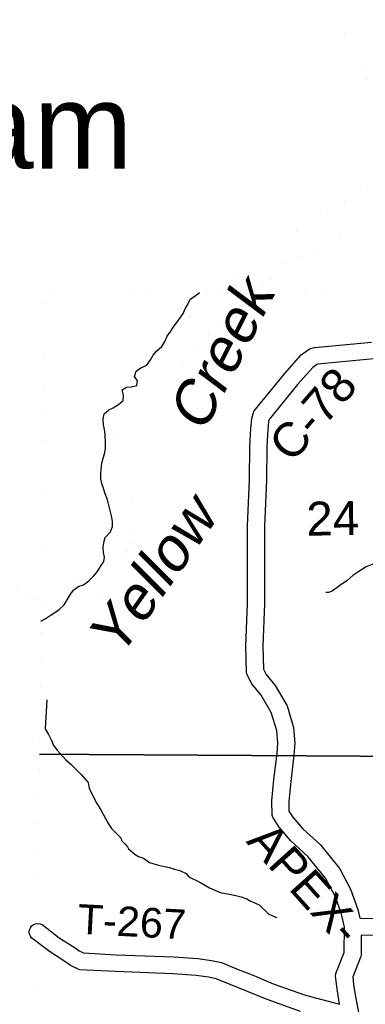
# Model space of a CAD drawing. Header units: feet. Extents: x -155 to 2562643, y -56 to 364810.
# Tile 72 of 121: x 2433662 to 2437734, y 287517 to 299133. Entities that reach past the tile are written whole.
import ezdxf
from ezdxf.enums import TextEntityAlignment as Align

# ---------------------------------------------------------------- set-up
doc = ezdxf.new("R2010")
doc.units = ezdxf.units.FT
doc.header["$MEASUREMENT"] = 0
for name, pattern in [('CENTER', [2, 1.25, -0.25, 0.25, -0.25]), ('HIDDEN2', [0.1875, 0.125, -0.0625]), ('water', [0])]:
    doc.linetypes.add(name, pattern=pattern)
for name, color, linetype in [('COUNTY-LINE', 4, 'CENTER'), ('COUNTY-RD', 7, 'Continuous'), ('CR-TEXT', 7, 'Continuous'), ('MTEXT', 2, 'Continuous'), ('SECTION', 8, 'HIDDEN2'), ('SECTION-TEXT', 8, 'Continuous'), ('STATE-RT', 2, 'Continuous'), ('TR-TEXT', 6, 'Continuous'), ('TWP-RD', 6, 'Continuous'), ('WATER-TEXT', 1, 'Continuous'), ('WATERWAY', 14, 'water')]:
    doc.layers.add(name, color=color, linetype=linetype)
doc.styles.add('ARIAL', font='arial.ttf')

msp = doc.modelspace()

# ---------------------------------------------------------------- linework, layer by layer
at = {"layer": 'COUNTY-LINE', "const_width": 0.04, "flags": 128}
msp.add_lwpolyline([(2433767.48, 280068.62), (2433960.36, 295947.48), (2438311, 295873.37), (2438331, 300369.98), (2438397.21, 303924.39), (2438397.21, 303924.39), (2438465.08, 307568.07), (2438513.28, 317317.19), (2438705.4, 328072.08), (2438705.4, 328072.08), (2454632.61, 328014.9), (2454632.61, 328014.9), (2454865.23, 354559.61)], dxfattribs=at)
at = {"layer": 'COUNTY-RD'}
for points in [[(2437432.28, 287517.34), (2437421.64, 287569.58), (2437397.8, 287726.04), (2437383.9, 287854.3), (2437387.16, 287878.43), (2437485.53, 288127.12), (2437488.42, 288425.99), (2437454.71, 288578.46), (2437378.58, 288794.27), (2437266.02, 289003.35), (2437058.87, 289260.56), (2436856.48, 289447.46), (2436718.89, 289604.94), (2436643.37, 289723.86), (2436635.44, 289750.12), (2436631.96, 289918.25), (2436657.66, 290168.35), (2436695.06, 290476.25), (2436703.64, 290596.69), (2436691.63, 290746.48), (2436627.27, 290958.35), (2436508.49, 291165.09), (2436398.27, 291298.97), (2436340.23, 291411.89), (2436334.64, 291434), (2436328.16, 291746.73), (2436345.86, 292247.3), (2436346.95, 293161.66), (2436369.73, 293706.01), (2436375.61, 294099.7), (2436387.46, 294311.4), (2436396.13, 294426.85), (2436416.6, 294498.81), (2436425.98, 294516.84), (2436784.86, 294958.65), (2436980.25, 295177.66), (2437061.68, 295240.29), (2437077.55, 295248.5), (2437137.72, 295267.07), (2437808.52, 295329.35)], [(2437835.37, 295130.99), (2437176.88, 295069.85), (2437162.27, 295065.34), (2437117.03, 295030.54), (2436937.18, 294828.95), (2436600.57, 294414.56), (2436594.05, 294391.65), (2436587.04, 294298.32), (2436575.53, 294092.62), (2436569.67, 293700.34), (2436546.95, 293157.36), (2436545.86, 292243.65), (2436528.24, 291745.27), (2436533.88, 291472.64), (2436566.33, 291409.51), (2436673.55, 291279.26), (2436812.01, 291038.26), (2436889.27, 290783.97)], [(2436889.27, 290783.97), (2436904.22, 290597.57), (2436894.2, 290457.07), (2436856.42, 290146.06), (2436832.18, 289910.07), (2436834.54, 289795.9), (2436879.55, 289725.03), (2437000.04, 289587.12), (2437205.39, 289397.49), (2437433.36, 289114.42), (2437562.04, 288875.42), (2437647.37, 288633.51), (2437669.19, 288534.82)], [(2437687.55, 288334.43), (2437685.26, 288097.42), (2437681.72, 288079.36), (2437586.71, 287839.17), (2437596.17, 287751.89), (2437618.6, 287604.63), (2437659.78, 287402.52)]]:
    msp.add_lwpolyline(points, dxfattribs=at)
at = {"layer": 'SECTION'}
msp.add_lwpolyline([(2454919.46, 290336.46), (2433893.77, 290465.75)], dxfattribs=at)
at = {"layer": 'STATE-RT', "color": 2, "linetype": 'Continuous', "const_width": 0.05}
for points in [[(2438320.02, 297901.73), (2438178.43, 297954.1), (2438058.75, 298023.32), (2437952.67, 298130.95), (2437853.7, 298258.57), (2437772.67, 298407.99), (2437687.26, 298574.27), (2437635.44, 298741.28), (2437580.27, 298862.29), (2437540.45, 298920.69), (2437335.79, 299120.73), (2436705.94, 299636.58), (2436233.16, 300036.56), (2435944.7, 300320.01), (2435682.41, 300634.85), (2435583.6, 300726.05)], [(2436108.91, 296019.74), (2436268.78, 296166.24), (2436401.84, 296265.45), (2436449.95, 296312.04), (2436490.79, 296365.65), (2436566.46, 296481.88), (2436684.96, 296541.99), (2436826.42, 296600.82), (2436992.25, 296667.56), (2437093.82, 296719.54), (2437214.7, 296805.55), (2437720.82, 297130.62), (2437887.44, 297248.94), (2438055.48, 297372.55), (2438318.4, 297536.81)], [(2436311.59, 295798.56), (2436460.26, 295934.8), (2436596.66, 296036.49), (2436674.89, 296112.26), (2436736.15, 296192.67), (2436773.96, 296250.74), (2436810.6, 296269.33), (2436940.02, 296323.16), (2437116.85, 296394.32), (2437249.94, 296462.44), (2437382.82, 296556.99), (2437888.82, 296881.98), (2438063.18, 297005.8), (2438224.08, 297124.15), (2438316.82, 297182.09)], [(2433919.82, 292610.21), (2434065.96, 292519.8), (2434113.24, 292504.39), (2434164.67, 292496.82), (2434233.04, 292496.27), (2434296.12, 292503.68), (2434335.24, 292511.27), (2434389.05, 292530.58), (2434440.15, 292558.55), (2434489.62, 292596.49), (2434533.94, 292645.24), (2434586.26, 292717.86), (2434606.75, 292755.36), (2434626.72, 292826.36), (2434650.5, 292961.52), (2434663.59, 293071.63)]]:
    msp.add_lwpolyline(points, dxfattribs=at)
at = {"layer": 'STATE-RT', "color": 2, "linetype": 'Continuous'}
for points in [[(2434663.59, 293071.65, 0.05, 0.05, 0), (2434677.96, 293192.47, 0.05, 0.05, 0), (2434686.82, 293324.76, 0.05, 0.05, 0), (2434680.05, 293420.38, 0.05, 0.05, 0), (2434671.21, 293508.48, 0.05, 0.05, 0), (2434658.72, 293590.78, 0.05, 0.05, 0), (2434639.72, 293697.06, 0.05, 0.05, 0), (2434635.31, 293813.61, 0.05, 0.05, 0), (2434657.19, 293921.12, 0.05, 0.05, 0), (2434704.97, 294074.46, 0.05, 0.05, 0), (2434770.36, 294241.14, 0.05, 0.05, 0), (2434841.43, 294393.24, 0.05, 0.05, 0), (2434923.41, 294553.1, 0.05, 0.05, 0), (2435011.06, 294712.63, 0.05, 0.05, 0), (2435059.5, 294807.45, 0.05, 0.05, 0), (2435110.54, 294915.74, 0.05, 0.05, 0), (2435158.05, 294993.01, 0.05, 0.05, 0), (2435211.21, 295069.92, 0.05, 0.05, 0), (2435305.49, 295194.16, 0.05, 0.05, 0), (2435433.85, 295363.39, 0.05, 0.05, 0), (2435531.13, 295487.29, 0.05, 0.05, 0), (2435602.79, 295563.36, 0.05, 0.05, 0), (2435675.37, 295640.35, 0.05, 0.05, 0), (2435792.69, 295748.6, 0.05, 0.05, 0), (2435927.93, 295869.36, 0.05, 0.05, 0), (2436114.3, 296024.45, 0.05, 0.05, 0)], [(2434961.49, 293036.21, 0.05, 0.05, 0), (2434976.78, 293164.71, 0.05, 0.05, 0), (2434987.52, 293325.34, 0.05, 0.05, 0), (2434978.99, 293445.96, 0.05, 0.05, 0), (2434968.95, 293545.98, 0.05, 0.05, 0), (2434954.74, 293639.68, 0.05, 0.05, 0), (2434938.72, 293729.3, 0.05, 0.05, 0), (2434936.45, 293789.03, 0.05, 0.05, 0), (2434948.13, 293846.38, 0.05, 0.05, 0), (2434988.19, 293974.92, 0.05, 0.05, 0), (2435046.18, 294122.74, 0.05, 0.05, 0), (2435110.89, 294261.26, 0.05, 0.05, 0), (2435188.41, 294412.4, 0.05, 0.05, 0), (2435276.16, 294572.13, 0.05, 0.05, 0), (2435328.84, 294675.23, 0.05, 0.05, 0), (2435374.82, 294772.8, 0.05, 0.05, 0), (2435409.39, 294829.03, 0.05, 0.05, 0), (2435454.21, 294893.86, 0.05, 0.05, 0), (2435544.49, 295012.84, 0.05, 0.05, 0), (2435671.35, 295180.09, 0.05, 0.05, 0), (2435758.75, 295291.41, 0.05, 0.05, 0), (2435821.11, 295357.6, 0.05, 0.05, 0), (2435886.49, 295426.95, 0.05, 0.05, 0), (2435994.33, 295526.46, 0.05, 0.05, 0), (2436123.85, 295642.1, 0.05, 0.05, 0), (2436306.2, 295793.85, 0.05, 0.05, 0)], [(2431326.87, 295003.46, 0.05, 0.05, 0), (2431453.08, 294983.35, 0.05, 0.05, 0), (2431668.92, 294936.47, 0.05, 0.05, 0), (2431818.54, 294850.85, 0.05, 0.05, 0), (2431964.29, 294767.38, 0.05, 0.05, 0), (2432199.99, 294601.49, 0.05, 0.05, 0), (2432354.82, 294497.16, 0.05, 0.05, 0), (2432534.58, 294367.3, 0.05, 0.05, 0), (2432677.26, 294259.69, 0.05, 0.05, 0), (2432821.47, 294032.94, 0.05, 0.05, 0), (2432851.34, 293772.1, 0.05, 0.05, 0), (2432869.29, 293555.7, 0.05, 0.05, 0), (2432930.65, 293422.24, 0.05, 0.05, 0), (2433026.62, 293274.05, 0.05, 0.05, 0), (2433151.35, 293091.39, 0.05, 0.05, 0), (2433258.16, 292946.82, 0.05, 0.05, 0), (2433325.26, 292872.18, 0.05, 0.05, 0), (2433414.24, 292837.93, 0.05, 0.05, 0), (2433644.54, 292719.4, 0.05, 0.05, 0), (2433773.6, 292670.16, 0.05, 0.05, 0), (2433982.33, 292570.5, 0.05, 0.05, 0)], [(2431279.67, 294707.2, 0.05, 0.05, 0), (2431397.6, 294688.41, 0.05, 0.05, 0), (2431560.06, 294653.13, 0.05, 0.05, 0), (2431669.5, 294590.49, 0.05, 0.05, 0), (2431803.07, 294514, 0.05, 0.05, 0), (2432029.81, 294354.41, 0.05, 0.05, 0), (2432183.12, 294251.1, 0.05, 0.05, 0), (2432356.4, 294125.92, 0.05, 0.05, 0), (2432453.26, 294052.87, 0.05, 0.05, 0), (2432531.27, 293930.2, 0.05, 0.05, 0), (2432552.76, 293742.62, 0.05, 0.05, 0), (2432574.67, 293478.32, 0.05, 0.05, 0), (2432667.11, 293277.3, 0.05, 0.05, 0), (2432776.8, 293107.91, 0.05, 0.05, 0), (2432906.75, 292917.61, 0.05, 0.05, 0), (2433025.44, 292756.96, 0.05, 0.05, 0), (2433150.3, 292618.08, 0.05, 0.05, 0), (2433291.34, 292563.77, 0.05, 0.05, 0), (2433522.06, 292445.04, 0.05, 0.05, 0), (2433655.3, 292394.2, 0.05, 0.05, 0), (2433853.07, 292299.78, 0.05, 0.05, 0)], [(2433838.78, 292307.58, 0.05, 0.05, 0), (2433938.74, 292245.74, 0.05, 0.05, 0), (2434044.42, 292211.29, 0.05, 0.05, 0), (2434141.51, 292197, 0.05, 0.05, 0), (2434249.4, 292196.13, 0.05, 0.05, 0), (2434342.24, 292207.04, 0.05, 0.05, 0), (2434414.94, 292221.13, 0.05, 0.05, 0), (2434512.51, 292256.16, 0.05, 0.05, 0), (2434604.41, 292306.47, 0.05, 0.05, 0), (2434693.52, 292374.79, 0.05, 0.05, 0), (2434767.38, 292456.06, 0.05, 0.05, 0), (2434840.58, 292557.64, 0.05, 0.05, 0), (2434886.33, 292641.38, 0.05, 0.05, 0), (2434919.58, 292759.58, 0.05, 0.05, 0), (2434947.42, 292917.8, 0.05, 0.05, 0), (2434961.49, 293036.23, 0.05, 0.05, 0)]]:
    msp.add_lwpolyline(points, format="xyseb", dxfattribs=at)
at = {"layer": 'TWP-RD'}
for points in [[(2436969.72, 287432.75), (2436576.53, 287573.44), (2436345, 287669.61), (2436143.49, 287749.62), (2435979.14, 287817.36), (2435887.18, 287838.4), (2435740.68, 287858.23), (2435465.11, 287876.23), (2434791.25, 287902.48), (2434371.55, 287924.79), (2434351.05, 287930.35), (2434261.94, 287976.29), (2434205.26, 288013.92), (2434011.79, 288138.21), (2433803.88, 288298.39), (2433787.89, 288319.31), (2433777.86, 288343.66), (2433774.48, 288369.77), (2433777.96, 288395.86), (2433788.09, 288420.17), (2433804.16, 288441.03), (2433825.08, 288457.02), (2433849.43, 288467.05), (2433875.54, 288470.43), (2433901.63, 288466.95), (2433925.94, 288456.82)], [(2433925.94, 288456.82), (2434127.08, 288301.86), (2434314.63, 288181.38), (2434363.38, 288149.01), (2434414.2, 288122.81), (2434800.45, 288102.28), (2435475.53, 288075.97), (2435760.64, 288057.35), (2435922.97, 288035.38), (2436039.98, 288008.6), (2436218.51, 287935.02), (2436420.27, 287854.91), (2436648.63, 287760.06), (2437029.08, 287623.93), (2437432.28, 287517.34)], [(2437669.19, 288534.82), (2438544.75, 288517.73)], [(2438536.9, 288317.85), (2437687.55, 288334.43)]]:
    msp.add_lwpolyline(points, dxfattribs=at)
at = {"layer": 'WATERWAY'}
for points in [[(2433912.86, 292036.81), (2433963.74, 292063.54), (2434021.6, 292105.1), (2434074.9, 292138.83), (2434126.08, 292176.51), (2434184.82, 292230.48), (2434221.34, 292287.8), (2434259.58, 292355.22), (2434300.24, 292408.65), (2434359.34, 292450.58), (2434415.18, 292466.31), (2434476.17, 292512.32), (2434530.83, 292568.18), (2434577.46, 292623.79), (2434613.93, 292683.12), (2434652.46, 292740.51), (2434661.04, 292790.97), (2434649.34, 292846.85), (2434645.69, 292902.97), (2434651.96, 292963.41), (2434670.28, 293024.21), (2434730.68, 293090.28), (2434754.92, 293155.27), (2434757.11, 293217.59), (2434745.19, 293281.5), (2434727.35, 293341.21), (2434697.47, 293468.85), (2434671.3, 293538.35), (2434651.69, 293589.98), (2434631.49, 293661.67), (2434619.91, 293713.54), (2434618.03, 293777.75), (2434622.59, 293828.09), (2434630.46, 293902.63), (2434648.49, 293973.46), (2434667.05, 294026.23), (2434671.55, 294078.58), (2434671.97, 294132.82), (2434668.91, 294237.16), (2434663.13, 294297.23), (2434649.43, 294353.05), (2434647.48, 294419.27), (2434657.66, 294483.83), (2434712.62, 294529.66), (2434764.15, 294555.3), (2434825.31, 294595.29), (2434880.33, 294639.11), (2434884.47, 294703.5), (2434868.58, 294765.28), (2434921.89, 294799), (2434976.07, 294802.63), (2435043.96, 294818.72), (2435048.46, 294871.07), (2435014.73, 294924.28), (2435033, 294987.09), (2435088.13, 295026.89), (2435161.64, 295057.21), (2435202.07, 295118.66), (2435234.58, 295175.87), (2435279.31, 295227.41), (2435336.11, 295279.32), (2435370.62, 295336.58), (2435398.93, 295399.68), (2435443.5, 295457.25), (2435476.18, 295508.43), (2435512.82, 295561.74), (2435551.47, 295615.12), (2435588.12, 295668.43), (2435612.64, 295723.38), (2435649.11, 295782.71), (2435671.63, 295837.61), (2435725.29, 295870.35), (2435779.94, 295916.48)], [(2439687.47, 293207.34), (2439557.63, 293121.63), (2439363.33, 293013.14), (2439101.8, 292957.26), (2438848.62, 292885.53), (2438640.51, 292864.89), (2438298.57, 292819.25), (2438028.82, 292773.21), (2437821.57, 292710.51), (2437746.06, 292676.78), (2437647.03, 292616.48), (2437587.67, 292577.09), (2437520.75, 292515.5), (2437433.66, 292459.47), (2437344.85, 292389.38), (2437301.01, 292376.39), (2437268.98, 292373.68)], [(2433983.19, 291108.37), (2433961.1, 290767.61), (2434000.6, 290698.36), (2434042.23, 290623.14), (2434059.31, 290571.42), (2434102.54, 290516.27), (2434205.1, 290402.33), (2434268.4, 290345.62), (2434385.03, 290229.99), (2434469.15, 290135.67), (2434482.68, 290061.83), (2434572.47, 289885.49), (2434618.1, 289810.36), (2434701.39, 289657.92), (2434744.81, 289592.76), (2434855.39, 289479), (2434866.1, 289445.17), (2434906.96, 289408), (2434931.65, 289376.49), (2434944.17, 289352.72), (2434968.62, 289333.23), (2435023.79, 289282.35), (2435060.31, 289261.12), (2435120.88, 289240.42), (2435190.08, 289189.86), (2435298.95, 289160.21), (2435367.46, 289143.69), (2435425.86, 289130.96), (2435484.39, 289112.22), (2435548.92, 289093.61), (2435623.77, 289061.2), (2435654.64, 289021.81), (2435784.29, 288956.56), (2435899.9, 288890.99), (2436023.29, 288837.62), (2436131.96, 288817.99), (2436208.48, 288801.65), (2436273.02, 288783.04), (2436337.6, 288762.43), (2436376.17, 288739.24), (2436485.45, 288689.56), (2436595.9, 288581.8), (2436678.88, 288543.57), (2436691.93, 288539.88)]]:
    msp.add_lwpolyline(points, dxfattribs=at)

# ---------------------------------------------------------------- texts
at = {"layer": 'CR-TEXT', "style": 'ARIAL'}
for s, rotation, p in [('C-78', 49, (2436960.64, 293812.87)), ('APEX-', 312, (2436232.37, 289353.49))]:
    msp.add_text(s, height=400, rotation=rotation, dxfattribs=at).set_placement(p, align=Align.BOTTOM_LEFT)
at = {"layer": 'MTEXT', "style": 'ARIAL'}
msp.add_text('Amsterdam', height=1000, dxfattribs=at).set_placement((2427849.06, 298377.66), align=Align.TOP_LEFT)
at = {"layer": 'SECTION-TEXT', "style": 'ARIAL'}
msp.add_text('24', height=400, rotation=1, dxfattribs=at).set_placement((2437356.18, 292930.21), align=Align.BOTTOM_CENTER)
at = {"layer": 'TR-TEXT', "style": 'ARIAL'}
msp.add_text('T-267', height=350, rotation=357, dxfattribs=at).set_placement((2434332.58, 288245.37), align=Align.BOTTOM_LEFT)
at = {"layer": 'WATER-TEXT', "style": 'ARIAL', "oblique": 10}
for s, rotation, p in [('Creek', 63, (2435803.54, 295294.15)), ('Yellow', 55, (2435013.92, 292713.39))]:
    msp.add_text(s, height=500, rotation=rotation, dxfattribs=at).set_placement(p, align=Align.TOP_CENTER)

doc.saveas('drawing.dxf')
